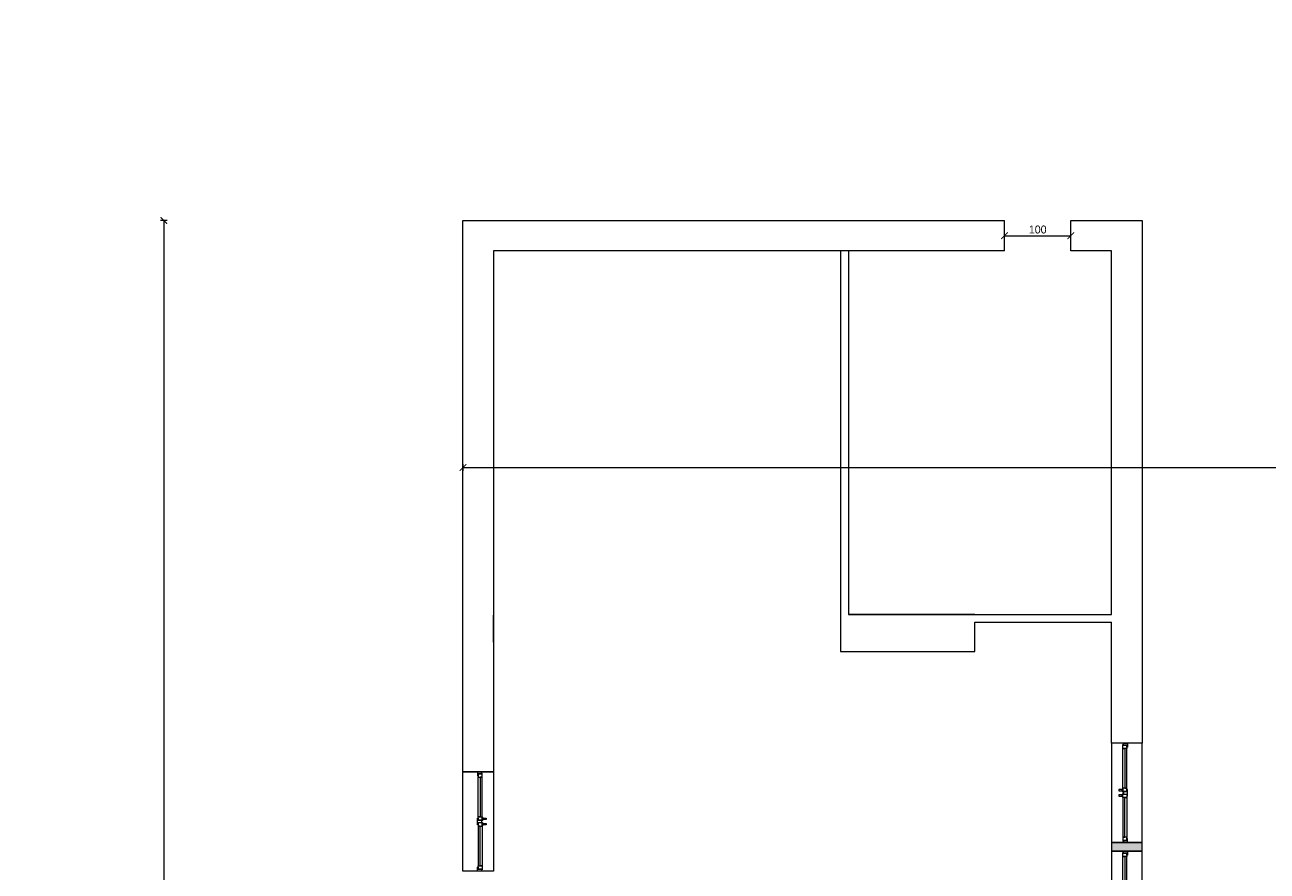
# Model space of a CAD drawing. Header units: millimetres. Extents: x -221 to 149158, y -114258 to 0.
# Tile 33 of 219: x 80584 to 82461, y -63668 to -62390. Entities that reach past the tile are written whole.
import ezdxf

# ---------------------------------------------------------------- set-up
doc = ezdxf.new("R2010")
doc.units = ezdxf.units.MM
doc.layers.get('0').update_dxf_attribs({"lineweight": 0})
doc.layers.add('A-przekrycieram.ART', color=7, linetype='Continuous', lineweight=0, true_color=0xffffff)
for name, color, linetype, lineweight in [('OPIS', 4, 'Continuous', 9), ('stolarka_arch', 250, 'Continuous', 5), ('wymiar..KF', 12, 'Continuous', 5), ('wypełnienie istn..KF', 250, 'Continuous', 0), ('ściany ist..KF', 61, 'Continuous', 5)]:
    doc.layers.add(name, color=color, linetype=linetype, lineweight=lineweight)
doc.styles.add('kamil', font='GOTHIC.TTF')
doc.dimstyles.new('100..KF', dxfattribs={"dimtxt": 12, "dimasz": 10, "dimexe": 5, "dimexo": 5, "dimgap": 3, "dimtad": 1, "dimdec": 1, "dimrnd": 0.5, "dimtxsty": 'kamil', "dimblk": 'ARCHTICK', "dimcen": 0, "dimclrd": 256, "dimclre": 256, "dimclrt": 256, "dimadec": 0, "dimazin": 0, "dimtfac": 1, "dimtdec": 1, "dimtofl": 0, "dimtmove": 0, "dimatfit": 3, "dimfxl": 10, "dimfxlon": 1, "dimlwd": 0, "dimlwe": 0, "dimarcsym": 0})
doc.dimstyles.new('50..KF', dxfattribs={"dimscale": 0.5, "dimtxt": 12, "dimasz": 10, "dimexe": 5, "dimexo": 5, "dimgap": 3, "dimtad": 1, "dimdec": 1, "dimrnd": 0.5, "dimtxsty": 'kamil', "dimblk": 'ARCHTICK', "dimcen": 0, "dimclrd": 256, "dimclre": 256, "dimclrt": 256, "dimadec": 0, "dimazin": 0, "dimtfac": 1, "dimtdec": 1, "dimtofl": 0, "dimtmove": 0, "dimatfit": 3, "dimfxl": 10, "dimfxlon": 1, "dimlwd": 0, "dimlwe": 0, "dimarcsym": 0})

# ---------------------------------------------------------------- blocks, each defined once
blk = doc.blocks.new('*U986')
at = {"layer": 'stolarka_arch', "lineweight": 0}
blk.add_lwpolyline([(0, 0), (150, 0), (150, -46), (0, -46)], close=True, dxfattribs=at)
at = {"layer": 'stolarka_arch'}
for points in [[(0, -22), (6, -22), (6, -23), (3, -23), (3, -28), (0, -28)], [(3, -23), (8, -23), (8, -29), (2, -29), (2, -28), (3, -28)], [(8, -26), (68, -26), (68, -23), (8, -23)], [(8, -26), (68, -26), (68, -29), (8, -29)], [(73, -23), (68, -23), (68, -29), (74, -29), (74, -28), (73, -28)], [(73, -30), (69, -30), (69, -29), (73, -29)], [(70, -22), (80, -22), (80, -23), (77, -23), (77, -28), (73, -28), (73, -23), (70, -23)], [(72, -35), (70, -35), (70, -30), (72, -30)], [(77, -23), (82, -23), (82, -29), (76, -29), (76, -28), (77, -28)], [(81, -30), (77, -30), (77, -29), (81, -29)], [(80, -35), (78, -35), (78, -30), (80, -30)], [(142, -26), (82, -26), (82, -23), (142, -23)], [(142, -26), (82, -26), (82, -29), (142, -29)], [(147, -23), (142, -23), (142, -29), (148, -29), (148, -28), (147, -28)], [(150, -22), (144, -22), (144, -23), (147, -23), (147, -28), (150, -28)]]:
    blk.add_lwpolyline(points, close=True, dxfattribs=at)
blk = doc.blocks.new('*U1053')
at = {"layer": 'stolarka_arch', "lineweight": 0}
blk.add_lwpolyline([(0, 0), (150, 0), (150, -46), (0, -46)], close=True, dxfattribs=at)
at = {"layer": 'stolarka_arch'}
for points in [[(0, -22), (6, -22), (6, -23), (3, -23), (3, -28), (0, -28)], [(3, -23), (8, -23), (8, -29), (2, -29), (2, -28), (3, -28)], [(8, -26), (68, -26), (68, -23), (8, -23)], [(8, -26), (68, -26), (68, -29), (8, -29)], [(73, -23), (68, -23), (68, -29), (74, -29), (74, -28), (73, -28)], [(73, -30), (69, -30), (69, -29), (73, -29)], [(70, -22), (80, -22), (80, -23), (77, -23), (77, -28), (73, -28), (73, -23), (70, -23)], [(72, -35), (70, -35), (70, -30), (72, -30)], [(77, -23), (82, -23), (82, -29), (76, -29), (76, -28), (77, -28)], [(81, -30), (77, -30), (77, -29), (81, -29)], [(80, -35), (78, -35), (78, -30), (80, -30)], [(142, -26), (82, -26), (82, -23), (142, -23)], [(142, -26), (82, -26), (82, -29), (142, -29)], [(147, -23), (142, -23), (142, -29), (148, -29), (148, -28), (147, -28)], [(150, -22), (144, -22), (144, -23), (147, -23), (147, -28), (150, -28)]]:
    blk.add_lwpolyline(points, close=True, dxfattribs=at)
blk = doc.blocks.new('*U1048')
at = {"layer": 'stolarka_arch', "lineweight": 0}
blk.add_lwpolyline([(0, 0), (150, 0), (150, -46), (0, -46)], close=True, dxfattribs=at)
at = {"layer": 'stolarka_arch'}
for points in [[(0, -22), (6, -22), (6, -23), (3, -23), (3, -28), (0, -28)], [(3, -23), (8, -23), (8, -29), (2, -29), (2, -28), (3, -28)], [(8, -26), (68, -26), (68, -23), (8, -23)], [(8, -26), (68, -26), (68, -29), (8, -29)], [(73, -23), (68, -23), (68, -29), (74, -29), (74, -28), (73, -28)], [(73, -30), (69, -30), (69, -29), (73, -29)], [(70, -22), (80, -22), (80, -23), (77, -23), (77, -28), (73, -28), (73, -23), (70, -23)], [(72, -35), (70, -35), (70, -30), (72, -30)], [(77, -23), (82, -23), (82, -29), (76, -29), (76, -28), (77, -28)], [(81, -30), (77, -30), (77, -29), (81, -29)], [(80, -35), (78, -35), (78, -30), (80, -30)], [(142, -26), (82, -26), (82, -23), (142, -23)], [(142, -26), (82, -26), (82, -29), (142, -29)], [(147, -23), (142, -23), (142, -29), (148, -29), (148, -28), (147, -28)], [(150, -22), (144, -22), (144, -23), (147, -23), (147, -28), (150, -28)]]:
    blk.add_lwpolyline(points, close=True, dxfattribs=at)
blk = doc.blocks.new('_ArchTick')
at = {"color": 0, "linetype": 'ByBlock', "const_width": 0.15}
blk.add_lwpolyline([(-0.5, -0.5), (0.5, 0.5)], dxfattribs=at)
blk = doc.blocks.new('*D1279')
at = {"layer": 'Defpoints', "color": 0, "transparency": 16777216}
for p in [(14.6, -62912.1), (119184.8, -62912.1), (0, -62950)]:
    blk.add_point(p, dxfattribs=at)
at = {"layer": 'wymiar..KF', "linetype": 'Continuous', "lineweight": 0, "transparency": 16777216}
for p, q in [((19.6, -62912.1), (12.1, -62912.1)), ((14.6, -62950), (14.6, -62912.1)), ((9.6, -62950), (17.1, -62950))]:
    blk.add_line(p, q, dxfattribs=at)
at = {"layer": 'wymiar..KF', "lineweight": 0, "transparency": 16777216, "xscale": 5, "yscale": 5, "zscale": 5}
for p, rotation in [((14.6, -62912.1), 90), ((14.6, -62950), 270)]:
    blk.add_blockref('_ArchTick', p, dxfattribs=dict(at, rotation=rotation))
at = {"layer": 'wymiar..KF', "transparency": 16777216, "insert": (10, -62931.1), "char_height": 6, "attachment_point": 5, "rotation": 90, "style": 'kamil'}
blk.add_mtext('38', dxfattribs=at)
blk = doc.blocks.new('*U1674')
at = {"layer": 'A-przekrycieram.ART'}
h = blk.add_hatch(color=256, dxfattribs=at)
h.dxf.hatch_style = 1
h.paths.add_polyline_path([(0, 4200), (5940, 4200), (5940, 0), (0, 0)])
h.paths.add_polyline_path([(200, 4100), (5840, 4100), (5840, 100), (200, 100)], flags=16)
blk = doc.blocks.new('*D1716')
at = {"layer": 'Defpoints', "color": 0, "linetype": 'ByBlock', "lineweight": 50, "transparency": 16777216}
for p in [(81245.7, -62685), (87498.6, -62685), (87498.6, -63058.1)]:
    blk.add_point(p, dxfattribs=at)
at = {"layer": 'OPIS', "linetype": 'Continuous', "lineweight": 0, "transparency": 16777216}
for p, q in [((81245.7, -63053.1), (81245.7, -63063.1)), ((87498.6, -63053.1), (87498.6, -63063.1)), ((81245.7, -63058.1), (87498.6, -63058.1))]:
    blk.add_line(p, q, dxfattribs=at)
at = {"layer": 'OPIS', "linetype": 'ByBlock', "lineweight": 0, "transparency": 16777216, "xscale": 10, "yscale": 10, "zscale": 10, "rotation": 180}
blk.add_blockref('_ArchTick', (81245.7, -63058.1), dxfattribs=at)
at = {"layer": 'OPIS', "linetype": 'ByBlock', "lineweight": 0, "transparency": 16777216, "xscale": 10, "yscale": 10, "zscale": 10}
blk.add_blockref('_ArchTick', (87498.6, -63058.1), dxfattribs=at)
at = {"layer": 'OPIS', "linetype": 'ByBlock', "lineweight": 50, "transparency": 16777216, "insert": (84372.2, -63048.8), "char_height": 12, "attachment_point": 5, "style": 'kamil'}
blk.add_mtext('6253', dxfattribs=at)
blk = doc.blocks.new('*D1718')
at = {"layer": 'Defpoints', "color": 0, "linetype": 'ByBlock', "lineweight": 50, "transparency": 16777216}
for p in [(82064, -62708), (82164, -62708), (82164, -62708)]:
    blk.add_point(p, dxfattribs=at)
at = {"layer": 'OPIS', "linetype": 'Continuous', "lineweight": 0, "transparency": 16777216}
for p, q in [((82064, -62708), (82064, -62703)), ((82064, -62708), (82164, -62708)), ((82164, -62708), (82164, -62703))]:
    blk.add_line(p, q, dxfattribs=at)
at = {"layer": 'OPIS', "linetype": 'ByBlock', "lineweight": 0, "transparency": 16777216, "xscale": 10, "yscale": 10, "zscale": 10, "rotation": 180}
blk.add_blockref('_ArchTick', (82064, -62708), dxfattribs=at)
at = {"layer": 'OPIS', "linetype": 'ByBlock', "lineweight": 0, "transparency": 16777216, "xscale": 10, "yscale": 10, "zscale": 10}
blk.add_blockref('_ArchTick', (82164, -62708), dxfattribs=at)
at = {"layer": 'OPIS', "linetype": 'ByBlock', "lineweight": 50, "transparency": 16777216, "insert": (82114, -62698.7), "char_height": 12, "attachment_point": 5, "style": 'kamil'}
blk.add_mtext('100', dxfattribs=at)
blk = doc.blocks.new('*D1725')
at = {"layer": 'Defpoints', "color": 0, "linetype": 'ByBlock', "lineweight": 50, "transparency": 16777216}
for p in [(81654.8, -62685), (80793.9, -66119.1), (81543.3, -66119.1)]:
    blk.add_point(p, dxfattribs=at)
at = {"layer": 'OPIS', "linetype": 'Continuous', "lineweight": 0, "transparency": 16777216}
for p, q in [((80798.9, -62685), (80788.9, -62685)), ((80793.9, -62685), (80793.9, -66119.1)), ((80798.9, -66119.1), (80788.9, -66119.1))]:
    blk.add_line(p, q, dxfattribs=at)
at = {"layer": 'OPIS', "linetype": 'ByBlock', "lineweight": 0, "transparency": 16777216, "xscale": 10, "yscale": 10, "zscale": 10}
for p, rotation in [((80793.9, -62685), 90), ((80793.9, -66119.1), 270)]:
    blk.add_blockref('_ArchTick', p, dxfattribs=dict(at, rotation=rotation))
at = {"layer": 'OPIS', "linetype": 'ByBlock', "lineweight": 50, "transparency": 16777216, "insert": (80784.6, -64402), "char_height": 12, "attachment_point": 5, "rotation": 90, "style": 'kamil'}
blk.add_mtext('3434', dxfattribs=at)

msp = doc.modelspace()

# ---------------------------------------------------------------- hatches: boundary and pattern name
at = {"layer": 'wypełnienie istn..KF', "true_color": 0xc8c8c8}
h = msp.add_hatch(color=9, dxfattribs=at)
h.dxf.hatch_style = 1
h.paths.add_polyline_path([(82225.73, -63637.78), (82271.73, -63637.78), (82271.73, -63624.48), (82225.73, -63624.48)])

# ---------------------------------------------------------------- linework, layer by layer
msp.add_lwpolyline([(81291.73, -63321.99), (81291.73, -63321.99), (81291.73, -63280.99), (81291.73, -63280.99)], close=True)
at = {"layer": 'ściany ist..KF', "linetype": 'ByBlock'}
for p, q in [((82063.96, -62730.99), (82063.96, -62684.99)), ((82163.96, -62730.99), (82163.96, -62684.99)), ((81816.27, -62730.99), (81816.27, -63279.97)), ((81828.27, -62730.99), (81828.27, -63279.97)), ((82225.73, -63279.97), (82225.73, -62730.99)), ((81828.27, -63279.97), (82225.73, -63279.97))]:
    msp.add_line(p, q, dxfattribs=at)
for points in [[(81291.73, -63517.89), (81245.73, -63517.89), (81245.73, -62684.99), (82063.96, -62684.99)], [(82163.96, -62684.99), (82271.73, -62684.99), (82271.73, -63474.48), (82225.73, -63474.48), (82225.73, -63321.99), (82225.73, -63321.99), (82225.73, -63291.99), (82225.73, -63291.99), (82225.73, -63291.97)], [(82063.96, -62730.99), (81291.73, -62730.99), (81291.73, -63280.99), (81291.73, -63280.99), (81291.73, -63321.99), (81291.73, -63321.99), (81291.73, -63517.89)], [(82225.73, -63279.97), (82225.73, -62730.99), (82163.96, -62730.99)], [(81816.27, -63279.97), (81816.27, -63335.97), (82019.27, -63335.97), (82019.27, -63291.97)], [(82019.27, -63279.97), (81828.27, -63279.97)], [(82019.27, -63291.97), (82225.73, -63291.97)]]:
    msp.add_lwpolyline(points, dxfattribs=at)
msp.add_lwpolyline([(82225.73, -63637.78), (82271.73, -63637.78), (82271.73, -63624.48), (82225.73, -63624.48)], close=True, dxfattribs=at)

# ---------------------------------------------------------------- block references
at = {"xscale": 2, "yscale": 2, "zscale": 2}
msp.add_blockref('*U1674', (79788.68, -67503.22), dxfattribs=at)
at = {"layer": 'stolarka_arch', "color": 5, "xscale": -1, "rotation": 269.9999891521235}
for name, p in [('*U1053', (82271.73, -63624.48)), ('*U1048', (82271.73, -63787.78))]:
    msp.add_blockref(name, p, dxfattribs=at)
at = {"layer": 'stolarka_arch', "color": 5, "rotation": 90.00001084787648}
msp.add_blockref('*U986', (81245.73, -63667.89), dxfattribs=at)

# ---------------------------------------------------------------- dimensions: what is measured, and where the dimension line sits
at = {"layer": 'OPIS', "color": 1, "linetype": 'ByBlock', "lineweight": 50}
dim = msp.add_linear_dim(base=(80793.86, -66119.05), p1=(81654.84, -62684.99), p2=(81543.26, -66119.05), angle=90, dimstyle='100..KF', override={"dimfxl": 5}, dxfattribs=at)
dim.commit()
dim.dimension.update_dxf_attribs({"geometry": '*D1725', "text_midpoint": (80784.55, -64402.02)})
for base, p1, p2, picture, middle in [((87498.61, -63058.13), (81245.73, -62684.99), (87498.61, -62684.99), '*D1716', (84372.17, -63048.83)), ((82163.96, -62707.99), (82063.96, -62707.99), (82163.96, -62707.99), '*D1718', (82113.96, -62698.69))]:
    dim = msp.add_linear_dim(base=base, p1=p1, p2=p2, dimstyle='100..KF', override={"dimfxl": 5}, dxfattribs=at)
    dim.commit()
    dim.dimension.update_dxf_attribs({"geometry": picture, "text_midpoint": middle})
at = {"layer": 'wymiar..KF'}
dim = msp.add_linear_dim(base=(14.6, -62912.12), p1=(0, -62950.01), p2=(119184.82, -62912.12), angle=90, dimstyle='50..KF', override={"dimtmove": 1}, dxfattribs=at)
dim.commit()
dim.dimension.update_dxf_attribs({"geometry": '*D1279', "text_midpoint": (9.95, -62931.07)})

doc.saveas('drawing.dxf')
